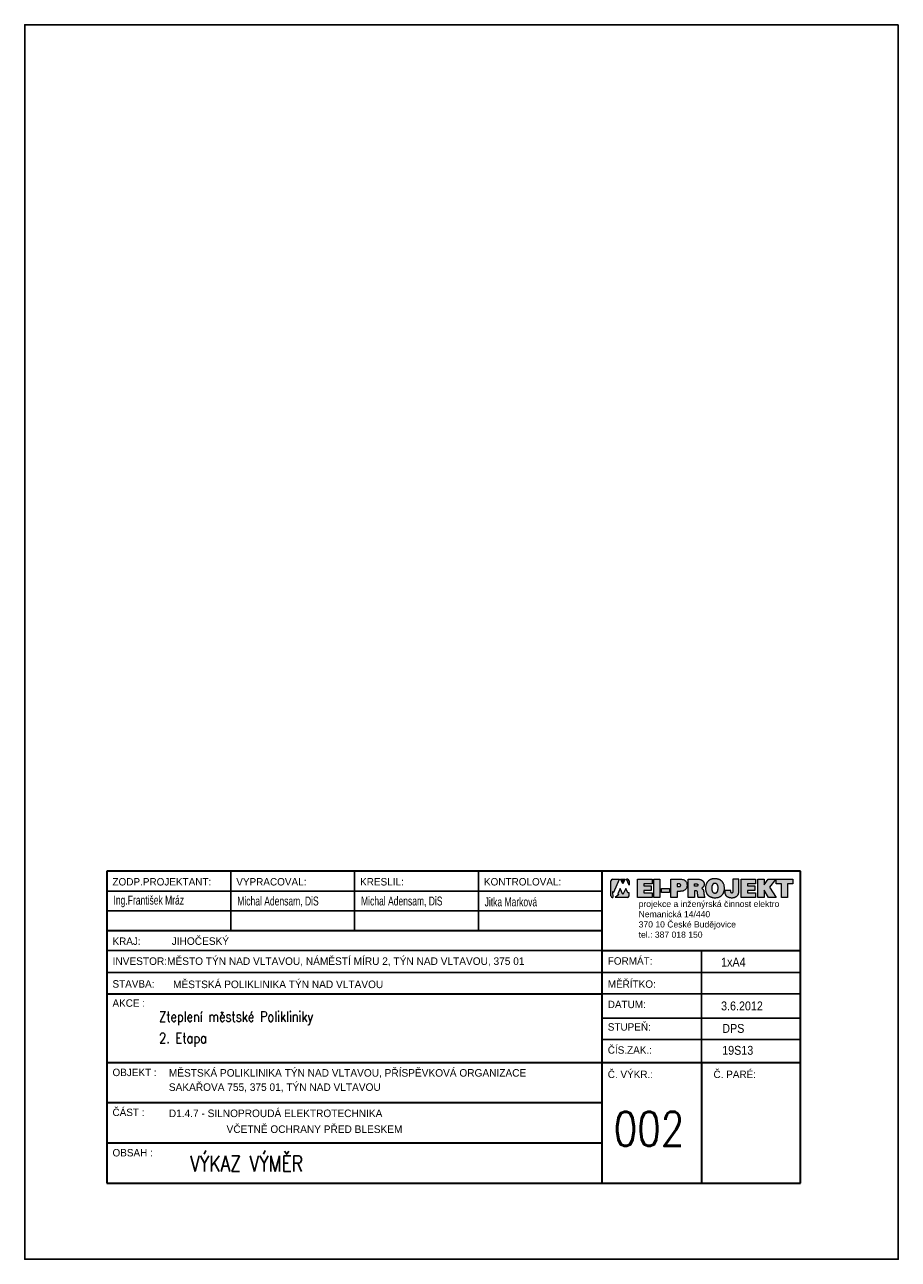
# Model space of a CAD drawing. Header units: millimetres. Extents: x 434746 to 672760, y -61647 to 206428.
# Tile 8 of 24: x 595351 to 616351, y 12652 to 42352. Entities that reach past the tile are written whole.
import ezdxf

# ---------------------------------------------------------------- set-up
doc = ezdxf.new("R2010")
doc.units = ezdxf.units.MM
doc.layers.add('.VýkrRozpiska', color=7, linetype='Continuous', lineweight=15)
doc.layers.add('1NP-Rozpiska', color=7, linetype='Continuous', lineweight=30)
doc.layers.add('1PP-Rozpiska', color=7, linetype='Continuous')
doc.layers.add('E_vedeni', color=240, linetype='Continuous')
doc.styles.add('ROMAN', font='roman.shx', dxfattribs={"width": 0.8})
doc.styles.add('ROMANS', font='romans.shx', dxfattribs={"width": 0.8, "height": 125})

# ---------------------------------------------------------------- blocks, each defined once
blk = doc.blocks.new('LOGO')
at = {"true_color": 0xc3261f}
h = blk.add_hatch(color=22, dxfattribs=at)
h.paths.add_polyline_path([(784398.7, 7230.66), (784398.15, 7230.66), (784399.56, 7227.46), (784399.56, 7229.74, 0.324073)])
h.paths.add_polyline_path([(784397.8, 7225.74), (784396.33, 7222.68), (784394.83, 7225.74), (784393.64, 7222.95), (784394.22, 7222.64), (784392.34, 7221.06), (784398.7, 7221.06, 0.29137), (784399.6, 7221.96), (784399.6, 7223.58), (784398.8, 7223.58)])
h.paths.add_polyline_path([(784394.44, 7230.66), (784390.93, 7230.66, 0.29137), (784390.03, 7229.76), (784390.03, 7221.96, 0.334501), (784391.06, 7221.06), (784390.94, 7224.14), (784391.5, 7223.91)])
blk.add_hatch(color=22, dxfattribs=at).paths.add_polyline_path([(784396.33, 7228.22), (784395.04, 7230.66), (784397.53, 7230.66)])
h = blk.add_hatch(color=0)
h.paths.add_polyline_path([(784476.21, 7230.69), (784484.79, 7230.69), (784484.79, 7228.28), (784482.06, 7228.28), (784482.06, 7221.09), (784478.86, 7221.09), (784478.86, 7228.28), (784476.21, 7228.28)])
h.paths.add_polyline_path([(784466.61, 7230.69), (784469.81, 7230.69), (784469.81, 7227.63), (784472.03, 7230.69), (784475.9, 7230.69), (784472.6, 7226.48), (784476.17, 7221.09), (784472.13, 7221.09), (784469.81, 7224.89), (784469.81, 7221.09), (784466.61, 7221.09)])
h.paths.add_polyline_path([(784457.95, 7221.09), (784457.95, 7230.69), (784465.44, 7230.69), (784465.44, 7228.28), (784461.16, 7228.28), (784461.16, 7227.15), (784465.01, 7227.15), (784465.01, 7224.68), (784461.17, 7224.68), (784461.17, 7223.6), (784465.44, 7223.6), (784465.44, 7221.09)])
h.paths.add_polyline_path([(784416.32, 7225.87), (784420.52, 7225.87), (784420.52, 7223.67), (784416.32, 7223.67)])
h.paths.add_polyline_path([(784412.42, 7230.69), (784415.59, 7230.69), (784415.59, 7221.09), (784412.42, 7221.09)])
h.paths.add_polyline_path([(784403.95, 7221.09), (784403.95, 7230.69), (784411.45, 7230.69), (784411.45, 7228.28), (784407.17, 7228.28), (784407.17, 7227.15), (784411.01, 7227.15), (784411.01, 7224.68), (784407.17, 7224.68), (784407.17, 7223.6), (784411.45, 7223.6), (784411.45, 7221.09)])
h = blk.add_hatch(color=0)
h.paths.add_polyline_path([(784421.32, 7230.69), (784421.32, 7221.09), (784424.54, 7221.09), (784424.54, 7224.28), (784425.83, 7224.28), (784426.11, 7224.3), (784426.69, 7224.33), (784427.02, 7224.35), (784427.36, 7224.46), (784427.67, 7224.54), (784428.11, 7224.75), (784428.67, 7225.01), (784429.1, 7225.43), (784429.26, 7225.7), (784429.51, 7226.14), (784429.64, 7226.71), (784429.7, 7227.1), (784429.7, 7227.39), (784429.7, 7227.81), (784429.66, 7228.11), (784429.6, 7228.42), (784429.53, 7228.78), (784429.29, 7229.29), (784429.12, 7229.5), (784428.91, 7229.73), (784428.63, 7229.97), (784428.43, 7230.12), (784428.15, 7230.29), (784427.77, 7230.44), (784427.3, 7230.55), (784426.87, 7230.63), (784426.51, 7230.67), (784425.98, 7230.69)])
h.paths.add_polyline_path([(784425.83, 7228.25), (784426.06, 7228.08), (784426.17, 7228.01), (784426.41, 7227.83), (784426.41, 7227.5), (784426.41, 7227.17), (784426.09, 7226.86), (784425.8, 7226.79), (784425.66, 7226.75), (784424.55, 7226.75), (784424.55, 7228.23), (784424.55, 7228.25)], flags=16)
h = blk.add_hatch(color=0)
h.paths.add_polyline_path([(784437.77, 7226.26), (784437.88, 7226.35), (784437.98, 7226.44), (784438.08, 7226.54), (784438.18, 7226.64), (784438.29, 7226.75), (784438.33, 7226.82), (784438.39, 7226.91), (784438.42, 7226.98), (784438.47, 7227.11), (784438.51, 7227.2), (784438.55, 7227.32), (784438.57, 7227.42), (784438.6, 7227.53), (784438.59, 7227.66), (784438.6, 7227.74), (784438.61, 7227.89), (784438.62, 7228.06), (784438.61, 7228.2), (784438.6, 7228.32), (784438.59, 7228.43), (784438.58, 7228.54), (784438.58, 7228.62), (784438.56, 7228.69), (784438.53, 7228.81), (784438.5, 7228.89), (784438.48, 7228.96), (784438.43, 7229.07), (784438.4, 7229.13), (784438.34, 7229.21), (784438.29, 7229.29), (784438.23, 7229.39), (784438.18, 7229.47), (784438.12, 7229.55), (784438.07, 7229.62), (784438.01, 7229.69), (784437.94, 7229.76), (784437.87, 7229.84), (784437.77, 7229.92), (784437.66, 7230.01), (784437.56, 7230.06), (784437.45, 7230.14), (784437.32, 7230.2), (784437.14, 7230.29), (784436.99, 7230.37), (784436.83, 7230.42), (784436.57, 7230.5), (784436.32, 7230.56), (784436.04, 7230.62), (784435.6, 7230.67), (784435.09, 7230.69), (784430.35, 7230.69), (784430.35, 7221.11), (784433.59, 7221.11), (784433.59, 7221.12), (784433.59, 7224.53), (784434.43, 7224.53), (784434.49, 7224.53), (784434.62, 7224.52), (784434.67, 7224.5), (784434.75, 7224.47), (784434.8, 7224.44), (784434.86, 7224.41), (784434.89, 7224.38), (784434.91, 7224.36), (784434.94, 7224.32), (784434.97, 7224.28), (784434.99, 7224.23), (784435.04, 7224.16), (784435.09, 7224.05), (784435.1, 7223.97), (784435.12, 7223.88), (784435.13, 7223.74), (784435.14, 7223.56), (784435.17, 7223.38), (784435.2, 7223.16), (784435.21, 7222.96), (784435.22, 7222.8), (784435.24, 7222.65), (784435.25, 7222.55), (784435.28, 7222.38), (784435.3, 7222.21), (784435.33, 7222.07), (784435.36, 7221.91), (784435.38, 7221.8), (784435.41, 7221.61), (784435.44, 7221.42), (784435.49, 7221.09), (784438.93, 7221.09), (784438.86, 7221.39), (784438.82, 7221.55), (784438.76, 7221.71), (784438.7, 7221.89), (784438.67, 7222.03), (784438.63, 7222.25), (784438.6, 7222.46), (784438.59, 7222.53), (784438.55, 7222.63), (784438.53, 7222.75), (784438.51, 7222.84), (784438.49, 7223.02), (784438.47, 7223.18), (784438.44, 7223.36), (784438.43, 7223.52), (784438.43, 7223.67), (784438.42, 7223.79), (784438.39, 7223.9), (784438.39, 7223.97), (784438.37, 7224.03), (784438.36, 7224.09), (784438.36, 7224.14), (784438.35, 7224.22), (784438.34, 7224.28), (784438.32, 7224.36), (784438.28, 7224.5), (784438.26, 7224.64), (784438.24, 7224.76), (784438.2, 7224.84), (784438.14, 7224.99), (784438.1, 7225.06), (784438.07, 7225.14), (784438.03, 7225.23), (784437.97, 7225.3), (784437.91, 7225.38), (784437.85, 7225.46), (784437.79, 7225.52), (784437.73, 7225.58), (784437.65, 7225.64), (784437.63, 7225.67), (784437.56, 7225.72), (784437.48, 7225.78), (784437.42, 7225.85), (784437.41, 7225.88), (784437.42, 7225.93), (784437.47, 7225.99), (784437.64, 7226.13)])
h.paths.add_polyline_path([(784435.35, 7227.42), (784435.32, 7227.36), (784435.28, 7227.29), (784435.21, 7227.21), (784435.17, 7227.16), (784435.08, 7227.08), (784434.96, 7227.04), (784434.86, 7227), (784434.77, 7226.98), (784434.65, 7226.98), (784433.61, 7226.98), (784433.61, 7228.22), (784434.48, 7228.22), (784434.72, 7228.2), (784434.87, 7228.17), (784435.01, 7228.13), (784435.1, 7228.09), (784435.16, 7228.03), (784435.24, 7227.96), (784435.3, 7227.87), (784435.35, 7227.75), (784435.35, 7227.67), (784435.35, 7227.6), (784435.35, 7227.51)], flags=16)
h = blk.add_hatch(color=0)
h.paths.add_polyline_path([(784442.02, 7230.5), (784442.64, 7230.78), (784443.51, 7230.86), (784444.16, 7230.95), (784444.83, 7230.86), (784445.6, 7230.76), (784446.13, 7230.58), (784446.28, 7230.54), (784446.81, 7230.36), (784447.25, 7230.05), (784447.7, 7229.76), (784448.29, 7229.08), (784448.76, 7228.25), (784448.82, 7228.06), (784449.04, 7227.57), (784449.07, 7227.05), (784449.16, 7226.51), (784449.16, 7224.94), (784449.08, 7224.64), (784449.08, 7224.63), (784449.04, 7224.48), (784448.98, 7224.27), (784448.94, 7224.14), (784448.9, 7223.97), (784448.83, 7223.76), (784448.61, 7223.15), (784448.19, 7222.61), (784447.73, 7222.07), (784446.78, 7221.46), (784445.87, 7221.13), (784444.8, 7220.97), (784443.59, 7220.98), (784442.84, 7221.13), (784442.57, 7221.18), (784442.35, 7221.27), (784442.11, 7221.36), (784441.51, 7221.58), (784440.84, 7222.09), (784440.63, 7222.3), (784440.37, 7222.57), (784439.88, 7223.24), (784439.67, 7223.83), (784439.49, 7224.2), (784439.41, 7224.76), (784439.36, 7225.12), (784439.36, 7225.76), (784439.35, 7226.36), (784439.41, 7227.13), (784439.41, 7227.15), (784439.49, 7227.56), (784439.91, 7228.63), (784440.49, 7229.49), (784441.3, 7230.16), (784441.83, 7230.42)])
h.paths.add_polyline_path([(784445.82, 7224.97), (784445.73, 7224.68), (784445.64, 7224.25), (784444.99, 7223.42), (784444.35, 7223.42), (784443.67, 7223.42), (784443.44, 7223.61), (784443.4, 7223.63), (784443.28, 7223.74), (784443.03, 7223.95), (784442.62, 7224.93), (784442.62, 7226.1), (784442.62, 7226.3), (784442.62, 7226.93), (784443.02, 7227.88), (784443.2, 7228.04), (784443.5, 7228.41), (784444.11, 7228.45), (784444.7, 7228.48), (784445.17, 7228.13), (784445.46, 7227.91), (784445.85, 7226.83)], flags=16)
blk.add_hatch(color=0).paths.add_polyline_path([(784453.53, 7224.23), (784453.53, 7224.06), (784453.5, 7223.91), (784453.47, 7223.82), (784453.45, 7223.74), (784453.42, 7223.66), (784453.38, 7223.6), (784453.35, 7223.56), (784453.31, 7223.5), (784453.25, 7223.46), (784453.19, 7223.41), (784453.12, 7223.41), (784453.01, 7223.4), (784452.92, 7223.4), (784452.87, 7223.41), (784452.82, 7223.45), (784452.77, 7223.5), (784452.7, 7223.55), (784452.66, 7223.61), (784452.63, 7223.67), (784452.61, 7223.73), (784452.59, 7223.82), (784452.58, 7223.91), (784452.58, 7224.68), (784449.41, 7224.68), (784449.39, 7224.37), (784449.4, 7224.14), (784449.4, 7223.91), (784449.41, 7223.72), (784449.44, 7223.45), (784449.47, 7223.22), (784449.52, 7223), (784449.59, 7222.85), (784449.65, 7222.71), (784449.7, 7222.58), (784449.76, 7222.47), (784449.82, 7222.33), (784449.91, 7222.21), (784450, 7222.08), (784450.11, 7221.96), (784450.22, 7221.84), (784450.33, 7221.75), (784450.45, 7221.66), (784450.58, 7221.58), (784450.77, 7221.47), (784450.92, 7221.38), (784451.16, 7221.29), (784451.4, 7221.2), (784451.62, 7221.12), (784451.82, 7221.08), (784452.05, 7221.05), (784452.3, 7221.02), (784452.39, 7221.01), (784452.62, 7220.98), (784453.34, 7220.97), (784453.65, 7221.01), (784453.9, 7221.05), (784454.13, 7221.09), (784454.4, 7221.14), (784454.62, 7221.23), (784454.78, 7221.3), (784454.97, 7221.38), (784455.13, 7221.46), (784455.26, 7221.54), (784455.41, 7221.62), (784455.51, 7221.67), (784455.66, 7221.8), (784455.75, 7221.88), (784455.83, 7221.96), (784455.92, 7222.06), (784455.98, 7222.12), (784456.05, 7222.19), (784456.12, 7222.28), (784456.21, 7222.4), (784456.26, 7222.47), (784456.35, 7222.59), (784456.39, 7222.71), (784456.45, 7222.84), (784456.49, 7222.94), (784456.52, 7223.03), (784456.55, 7223.1), (784456.57, 7223.22), (784456.59, 7223.28), (784456.63, 7223.44), (784456.66, 7223.6), (784456.67, 7223.72), (784456.68, 7223.86), (784456.68, 7230.72), (784453.53, 7230.72)])
at = {"color": 22, "true_color": 0xc3261f}
for p, q in [((784390.03, 7221.96), (784390.03, 7229.76)), ((784390.93, 7230.66), (784394.44, 7230.66)), ((784391.5, 7223.91), (784394.44, 7230.66)), ((784396.33, 7228.22), (784395.04, 7230.66)), ((784395.04, 7230.66), (784397.53, 7230.66)), ((784397.53, 7230.66), (784396.33, 7228.22)), ((784399.56, 7227.46), (784398.15, 7230.66)), ((784398.7, 7230.66), (784398.15, 7230.66)), ((784399.56, 7229.74), (784399.56, 7227.46)), ((784390.94, 7224.14), (784391.06, 7221.06)), ((784390.94, 7224.14), (784391.5, 7223.91)), ((784394.22, 7222.64), (784392.34, 7221.06)), ((784394.83, 7225.74), (784393.64, 7222.95)), ((784393.64, 7222.95), (784394.22, 7222.64)), ((784396.33, 7222.68), (784394.83, 7225.74)), ((784397.8, 7225.74), (784396.33, 7222.68)), ((784398.8, 7223.58), (784397.8, 7225.74)), ((784399.6, 7223.58), (784398.8, 7223.58)), ((784399.6, 7221.96), (784399.6, 7223.58)), ((784398.7, 7221.06), (784392.34, 7221.06))]:
    blk.add_line(p, q, dxfattribs=at)
at = {"color": 0}
for points in [[(784403.95, 7221.09), (784403.95, 7230.69), (784411.45, 7230.69), (784411.45, 7228.28), (784407.17, 7228.28), (784407.17, 7227.15), (784411.01, 7227.15), (784411.01, 7224.68), (784407.17, 7224.68), (784407.17, 7223.6), (784411.45, 7223.6), (784411.45, 7221.09), (784403.95, 7221.09)], [(784412.42, 7230.69), (784415.59, 7230.69), (784415.59, 7221.09), (784412.42, 7221.09), (784412.42, 7230.69)], [(784421.32, 7230.69), (784425.98, 7230.69), (784426.51, 7230.67), (784426.87, 7230.63), (784427.3, 7230.55), (784427.77, 7230.44), (784428.15, 7230.29), (784428.43, 7230.12), (784428.63, 7229.97), (784428.91, 7229.73), (784429.12, 7229.5), (784429.29, 7229.29), (784429.41, 7229.03), (784429.53, 7228.78), (784429.6, 7228.42), (784429.66, 7228.11), (784429.7, 7227.81), (784429.7, 7227.39), (784429.7, 7227.1), (784429.64, 7226.71), (784429.57, 7226.41), (784429.51, 7226.14), (784429.37, 7225.89), (784429.26, 7225.7), (784429.1, 7225.43), (784428.85, 7225.18), (784428.67, 7225.01), (784428.43, 7224.9), (784428.11, 7224.75), (784427.84, 7224.62), (784427.67, 7224.54), (784427.45, 7224.48), (784427.25, 7224.43), (784427.02, 7224.35), (784426.69, 7224.33), (784426.33, 7224.31), (784426.11, 7224.3), (784425.83, 7224.28), (784424.54, 7224.28), (784424.54, 7221.09), (784421.32, 7221.09), (784421.32, 7230.69)], [(784424.55, 7228.23), (784424.55, 7226.75), (784425.66, 7226.75), (784425.8, 7226.79), (784425.97, 7226.83), (784426.08, 7226.89), (784426.2, 7226.97), (784426.29, 7227.05), (784426.33, 7227.15), (784426.36, 7227.2), (784426.38, 7227.28), (784426.39, 7227.34), (784426.41, 7227.42), (784426.41, 7227.5), (784426.41, 7227.56), (784426.39, 7227.66), (784426.37, 7227.76), (784426.32, 7227.84), (784426.27, 7227.93), (784426.17, 7228.01), (784426.06, 7228.08), (784425.98, 7228.14), (784425.88, 7228.19), (784425.77, 7228.21), (784425.67, 7228.24), (784425.56, 7228.25), (784424.55, 7228.25), (784424.55, 7228.23)], [(784430.35, 7230.69), (784435.09, 7230.69), (784435.6, 7230.67), (784436.04, 7230.62), (784436.32, 7230.56), (784436.57, 7230.5), (784436.83, 7230.42), (784436.99, 7230.37), (784437.14, 7230.29), (784437.32, 7230.2), (784437.45, 7230.14), (784437.56, 7230.06), (784437.66, 7230.01), (784437.77, 7229.92), (784437.87, 7229.84), (784437.94, 7229.76), (784438.01, 7229.69), (784438.07, 7229.62), (784438.12, 7229.55), (784438.18, 7229.47), (784438.23, 7229.39), (784438.29, 7229.29), (784438.34, 7229.21), (784438.4, 7229.13), (784438.43, 7229.07), (784438.48, 7228.96), (784438.5, 7228.89), (784438.53, 7228.81), (784438.56, 7228.69), (784438.58, 7228.62), (784438.58, 7228.54), (784438.59, 7228.43), (784438.6, 7228.32), (784438.61, 7228.2), (784438.62, 7228.06), (784438.61, 7227.89), (784438.6, 7227.74), (784438.59, 7227.66), (784438.6, 7227.53), (784438.57, 7227.42), (784438.55, 7227.32), (784438.51, 7227.2), (784438.47, 7227.11), (784438.42, 7226.98), (784438.39, 7226.91), (784438.33, 7226.82), (784438.29, 7226.75), (784438.18, 7226.64), (784438.08, 7226.54), (784437.98, 7226.44), (784437.88, 7226.35), (784437.77, 7226.26), (784437.64, 7226.13), (784437.47, 7225.99), (784437.42, 7225.93), (784437.41, 7225.88), (784437.42, 7225.85), (784437.48, 7225.78), (784437.56, 7225.72), (784437.63, 7225.67), (784437.65, 7225.64), (784437.73, 7225.58), (784437.79, 7225.52), (784437.85, 7225.46), (784437.91, 7225.38), (784437.97, 7225.3), (784438.03, 7225.23), (784438.07, 7225.14), (784438.1, 7225.06), (784438.14, 7224.99), (784438.2, 7224.84), (784438.24, 7224.76), (784438.26, 7224.64), (784438.28, 7224.5), (784438.32, 7224.36), (784438.34, 7224.28), (784438.35, 7224.22), (784438.36, 7224.14), (784438.36, 7224.09), (784438.37, 7224.03), (784438.39, 7223.97), (784438.39, 7223.9), (784438.42, 7223.79), (784438.43, 7223.67), (784438.43, 7223.52), (784438.44, 7223.36), (784438.47, 7223.18), (784438.49, 7223.02), (784438.51, 7222.84), (784438.53, 7222.75), (784438.55, 7222.63), (784438.59, 7222.53), (784438.6, 7222.46), (784438.63, 7222.25), (784438.67, 7222.03), (784438.7, 7221.89), (784438.76, 7221.71), (784438.82, 7221.55), (784438.86, 7221.39), (784438.93, 7221.09), (784435.49, 7221.09), (784435.44, 7221.42), (784435.41, 7221.61), (784435.38, 7221.8), (784435.36, 7221.91), (784435.33, 7222.07), (784435.3, 7222.21), (784435.28, 7222.38), (784435.25, 7222.55), (784435.24, 7222.65), (784435.22, 7222.8), (784435.21, 7222.96), (784435.2, 7223.16), (784435.17, 7223.38), (784435.14, 7223.56), (784435.13, 7223.74), (784435.12, 7223.88), (784435.1, 7223.97), (784435.09, 7224.05), (784435.04, 7224.16), (784434.99, 7224.23), (784434.97, 7224.28), (784434.94, 7224.32), (784434.91, 7224.36), (784434.89, 7224.38), (784434.86, 7224.41), (784434.8, 7224.44), (784434.75, 7224.47), (784434.67, 7224.5), (784434.62, 7224.52), (784434.49, 7224.53), (784434.43, 7224.53), (784433.59, 7224.53), (784433.59, 7221.12), (784433.59, 7221.11), (784430.35, 7221.11), (784430.35, 7230.69)], [(784433.61, 7228.22), (784434.48, 7228.22), (784434.72, 7228.2), (784434.87, 7228.17), (784435.01, 7228.13), (784435.1, 7228.09), (784435.16, 7228.03), (784435.24, 7227.96), (784435.3, 7227.87), (784435.35, 7227.75), (784435.35, 7227.67), (784435.35, 7227.6), (784435.35, 7227.51), (784435.35, 7227.42), (784435.32, 7227.36), (784435.28, 7227.29), (784435.21, 7227.21), (784435.17, 7227.16), (784435.08, 7227.08), (784434.96, 7227.04), (784434.86, 7227), (784434.77, 7226.98), (784434.65, 7226.98), (784433.61, 7226.98), (784433.61, 7228.22)], [(784443.83, 7230.9), (784443.51, 7230.86), (784443.14, 7230.83), (784442.86, 7230.75), (784442.55, 7230.69), (784442.29, 7230.62), (784442.02, 7230.5), (784441.83, 7230.42), (784441.62, 7230.31), (784441.42, 7230.21), (784441.23, 7230.08), (784441.09, 7229.97), (784440.92, 7229.85), (784440.82, 7229.77), (784440.76, 7229.7), (784440.64, 7229.6), (784440.57, 7229.51), (784440.39, 7229.33), (784440.3, 7229.18), (784440.2, 7229.06), (784440.12, 7228.94), (784440.04, 7228.79), (784439.98, 7228.67), (784439.92, 7228.57), (784439.83, 7228.41), (784439.76, 7228.24), (784439.68, 7228.05), (784439.62, 7227.88), (784439.56, 7227.75), (784439.51, 7227.53), (784439.45, 7227.34), (784439.41, 7227.12), (784439.39, 7226.86), (784439.39, 7226.64), (784439.37, 7226.41), (784439.36, 7226.19), (784439.35, 7225.99), (784439.36, 7225.76), (784439.36, 7225.56), (784439.36, 7225.32), (784439.37, 7225.01), (784439.41, 7224.76), (784439.45, 7224.5), (784439.5, 7224.34), (784439.55, 7224.15), (784439.59, 7223.99), (784439.67, 7223.83), (784439.76, 7223.57), (784439.82, 7223.43), (784439.88, 7223.3), (784439.96, 7223.16), (784440.03, 7223.03), (784440.14, 7222.88), (784440.26, 7222.73), (784440.39, 7222.55), (784440.51, 7222.43), (784440.63, 7222.31), (784440.78, 7222.15), (784440.92, 7222.03), (784441.06, 7221.92), (784441.24, 7221.78), (784441.39, 7221.7), (784441.62, 7221.58), (784441.76, 7221.5), (784441.93, 7221.43), (784442.11, 7221.36), (784442.35, 7221.27), (784442.57, 7221.18), (784442.84, 7221.13), (784443.21, 7221.06), (784443.69, 7221), (784443.86, 7220.98), (784444.67, 7220.97), (784445.23, 7221.03), (784445.56, 7221.08), (784445.84, 7221.14), (784446.18, 7221.24), (784446.44, 7221.34), (784446.66, 7221.43), (784446.91, 7221.55), (784447.09, 7221.66), (784447.4, 7221.86), (784447.53, 7221.98), (784447.72, 7222.11), (784447.89, 7222.28), (784448.04, 7222.44), (784448.19, 7222.61), (784448.29, 7222.75), (784448.41, 7222.92), (784448.47, 7223.03), (784448.55, 7223.15), (784448.63, 7223.31), (784448.7, 7223.47), (784448.78, 7223.62), (784448.83, 7223.76), (784448.9, 7223.97), (784448.94, 7224.14), (784448.98, 7224.27), (784449.04, 7224.48), (784449.08, 7224.63), (784449.09, 7224.76), (784449.14, 7224.99), (784449.15, 7225.15), (784449.16, 7225.38), (784449.16, 7226.51), (784449.11, 7226.8), (784449.07, 7227.02), (784449.06, 7227.21), (784449, 7227.4), (784448.96, 7227.63), (784448.9, 7227.8), (784448.87, 7227.95), (784448.77, 7228.18), (784448.67, 7228.41), (784448.59, 7228.55), (784448.48, 7228.74), (784448.39, 7228.91), (784448.26, 7229.1), (784448.14, 7229.25), (784448.04, 7229.37), (784447.95, 7229.47), (784447.83, 7229.6), (784447.72, 7229.69), (784447.63, 7229.77), (784447.52, 7229.86), (784447.38, 7229.97), (784447.25, 7230.05), (784447.17, 7230.11), (784447.03, 7230.18), (784446.91, 7230.27), (784446.79, 7230.34), (784446.66, 7230.39), (784446.54, 7230.45), (784446.43, 7230.49), (784446.28, 7230.54), (784446.13, 7230.58), (784445.97, 7230.64), (784445.79, 7230.7), (784445.64, 7230.73), (784445.48, 7230.76), (784445.32, 7230.8), (784445.1, 7230.83), (784444.83, 7230.86), (784444.57, 7230.9), (784444.31, 7230.9), (784444.13, 7230.91), (784443.83, 7230.9)], [(784444.11, 7228.45), (784443.98, 7228.44), (784443.84, 7228.41), (784443.69, 7228.38), (784443.57, 7228.33), (784443.45, 7228.26), (784443.35, 7228.18), (784443.25, 7228.1), (784443.18, 7228.01), (784443.1, 7227.93), (784443.05, 7227.85), (784442.98, 7227.75), (784442.95, 7227.67), (784442.89, 7227.57), (784442.85, 7227.48), (784442.8, 7227.36), (784442.77, 7227.26), (784442.74, 7227.11), (784442.69, 7226.92), (784442.67, 7226.74), (784442.65, 7226.58), (784442.62, 7226.46), (784442.62, 7226.3), (784442.62, 7226.1), (784442.62, 7225.31), (784442.66, 7225.07), (784442.69, 7224.86), (784442.74, 7224.7), (784442.78, 7224.55), (784442.84, 7224.41), (784442.9, 7224.27), (784442.95, 7224.14), (784443.02, 7224.04), (784443.09, 7223.92), (784443.19, 7223.82), (784443.28, 7223.74), (784443.4, 7223.63), (784443.53, 7223.56), (784443.66, 7223.51), (784443.8, 7223.44), (784443.98, 7223.42), (784444.35, 7223.42), (784444.51, 7223.42), (784444.65, 7223.45), (784444.81, 7223.49), (784444.94, 7223.55), (784445.05, 7223.61), (784445.17, 7223.7), (784445.28, 7223.79), (784445.35, 7223.88), (784445.44, 7223.99), (784445.47, 7224.04), (784445.51, 7224.11), (784445.56, 7224.19), (784445.6, 7224.28), (784445.64, 7224.38), (784445.69, 7224.54), (784445.73, 7224.68), (784445.77, 7224.84), (784445.79, 7224.96), (784445.81, 7225.09), (784445.82, 7225.22), (784445.83, 7225.3), (784445.85, 7226.46), (784445.83, 7226.74), (784445.79, 7226.94), (784445.74, 7227.1), (784445.69, 7227.28), (784445.63, 7227.44), (784445.59, 7227.56), (784445.51, 7227.69), (784445.39, 7227.9), (784445.31, 7228), (784445.24, 7228.07), (784445.17, 7228.13), (784445.08, 7228.2), (784444.94, 7228.27), (784444.85, 7228.31), (784444.77, 7228.36), (784444.67, 7228.41), (784444.56, 7228.44), (784444.43, 7228.45), (784444.3, 7228.46), (784444.11, 7228.45)], [(784452.57, 7224.68), (784449.41, 7224.68), (784449.39, 7224.37), (784449.4, 7224.14), (784449.4, 7223.91), (784449.41, 7223.72), (784449.44, 7223.45), (784449.47, 7223.22), (784449.52, 7223), (784449.59, 7222.85), (784449.65, 7222.71), (784449.7, 7222.58), (784449.76, 7222.47), (784449.82, 7222.33), (784449.91, 7222.21), (784450, 7222.08), (784450.11, 7221.96), (784450.22, 7221.84), (784450.33, 7221.75), (784450.45, 7221.66), (784450.58, 7221.58), (784450.77, 7221.47), (784450.92, 7221.38), (784451.16, 7221.29), (784451.4, 7221.2), (784451.62, 7221.12), (784451.82, 7221.08), (784452.05, 7221.05), (784452.3, 7221.02), (784452.39, 7221.01), (784452.62, 7220.98), (784453.34, 7220.97), (784453.65, 7221.01), (784453.9, 7221.05), (784454.13, 7221.09), (784454.4, 7221.14), (784454.62, 7221.23), (784454.78, 7221.3), (784454.97, 7221.38), (784455.13, 7221.46), (784455.26, 7221.54), (784455.41, 7221.62), (784455.51, 7221.67), (784455.66, 7221.8), (784455.75, 7221.88), (784455.83, 7221.96), (784455.92, 7222.06), (784455.98, 7222.12), (784456.05, 7222.19), (784456.12, 7222.28), (784456.21, 7222.4), (784456.26, 7222.47), (784456.35, 7222.59), (784456.39, 7222.71), (784456.45, 7222.84), (784456.49, 7222.94), (784456.52, 7223.03), (784456.55, 7223.1), (784456.57, 7223.22), (784456.59, 7223.28), (784456.63, 7223.44), (784456.66, 7223.6), (784456.67, 7223.72), (784456.68, 7223.86), (784456.68, 7230.72), (784453.53, 7230.72), (784453.53, 7224.23), (784453.53, 7224.06), (784453.5, 7223.91), (784453.47, 7223.82), (784453.45, 7223.74), (784453.42, 7223.66), (784453.38, 7223.6), (784453.35, 7223.56), (784453.31, 7223.5), (784453.25, 7223.46), (784453.19, 7223.41), (784453.12, 7223.41), (784453.01, 7223.4), (784452.92, 7223.4), (784452.87, 7223.41), (784452.82, 7223.45), (784452.77, 7223.5), (784452.7, 7223.55), (784452.66, 7223.61), (784452.63, 7223.67), (784452.61, 7223.73), (784452.59, 7223.82), (784452.58, 7223.91), (784452.58, 7224.68), (784452.57, 7224.68)], [(784457.95, 7221.09), (784457.95, 7230.69), (784465.44, 7230.69), (784465.44, 7228.28), (784461.16, 7228.28), (784461.16, 7227.15), (784465.01, 7227.15), (784465.01, 7224.68), (784461.17, 7224.68), (784461.17, 7223.6), (784465.44, 7223.6), (784465.44, 7221.09), (784457.95, 7221.09)], [(784466.61, 7230.69), (784469.81, 7230.69), (784469.81, 7227.63), (784472.03, 7230.69), (784475.9, 7230.69), (784472.6, 7226.48), (784476.17, 7221.09), (784472.13, 7221.09), (784469.81, 7224.89), (784469.81, 7221.09), (784466.61, 7221.09), (784466.61, 7230.69)], [(784476.21, 7230.69), (784484.79, 7230.69), (784484.79, 7228.28), (784482.06, 7228.28), (784482.06, 7221.09), (784478.86, 7221.09), (784478.86, 7228.28), (784476.21, 7228.28), (784476.21, 7230.69)]]:
    blk.add_lwpolyline(points, dxfattribs=at)
blk.add_lwpolyline([(784416.32, 7225.87), (784420.52, 7225.87), (784420.52, 7223.67), (784416.32, 7223.67)], close=True, dxfattribs=at)
at = {"color": 22, "true_color": 0xc3261f}
for centre, radius, start, end in [((784391.19, 7229.5), 1.19, 102.52259, 167.50077), ((784398.5, 7229.6), 1.07, 7.49835, 79.32287), ((784391.14, 7222.19), 1.14, 191.75791, 265.73853), ((784398.44, 7222.21), 1.19, 282.52259, 347.50077)]:
    blk.add_arc(centre, radius, start, end, dxfattribs=at)
at = {"color": 0, "insert": (784404.49, 7219.34), "char_height": 4, "width": 105.7388, "attachment_point": 1}
blk.add_mtext('{\\fArial|b0|i0|c238|p34;\\H0.8x;projekce a inženýrská činnost elektro\\PNemanická 14/440\\P370 10 České Budějovice\\Ptel.: 387 018 150}', dxfattribs=at)
blk = doc.blocks.new('A$C7BFD1CB8')
at = {"color": 0, "lineweight": 40}
blk.add_blockref('LOGO', (-784390.03, -7197.24), dxfattribs=at)
blk = doc.blocks.new('A$C2B8C33D0')
at = {"layer": '.VýkrRozpiska', "xscale": 38.71999979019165, "yscale": 38.72001171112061, "zscale": 38.72000000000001}
blk.add_blockref('A$C7BFD1CB8', (0, 3), dxfattribs=at)
blk = doc.blocks.new('A$C1DF174FE')
at = {"layer": 'E_vedeni', "ltscale": 10, "xscale": 0.009999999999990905, "yscale": 0.01000000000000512, "zscale": 0.01}
blk.add_blockref('A$C2B8C33D0', (0, -0.03), dxfattribs=at)
blk = doc.blocks.new('A$C4B206E37')
at = {"layer": 'E_vedeni', "ltscale": 10}
blk.add_blockref('A$C1DF174FE', (0, 0), dxfattribs=at)

msp = doc.modelspace()

# ---------------------------------------------------------------- linework, layer by layer
msp.add_lwpolyline([(616351, 42352), (595351, 42352), (595351, 12652), (616351, 12652)], close=True)
at = {"layer": '1NP-Rozpiska', "linetype": 'Continuous', "lineweight": 30, "ltscale": 10}
for p, q in [((597328, 21986), (597328, 14483)), ((613999, 21986), (597328, 21986)), ((609236, 14483), (609236, 21986)), ((613999, 14483), (613999, 21986)), ((597328, 20558), (609236, 20558)), ((597328, 19037), (609236, 19037)), ((609236, 17385), (613999, 17385)), ((611617, 17385), (611617, 14483)), ((597328, 14483), (613999, 14483))]:
    msp.add_line(p, q, dxfattribs=at)
at = {"layer": '1NP-Rozpiska', "color": 7, "linetype": 'Continuous', "lineweight": -3, "ltscale": 10}
for p, q in [((600306, 21986), (600306, 20558)), ((603282, 21986), (603282, 20548)), ((606259, 21986), (606259, 20558)), ((597328, 21510), (609236, 21510)), ((597328, 21034), (609236, 21034)), ((597328, 20081), (609236, 20081)), ((611617, 20081), (611617, 17385)), ((597328, 19552), (609236, 19552)), ((609236, 19552), (613999, 19552)), ((609236, 19037), (613999, 19037)), ((609236, 18455), (613999, 18455)), ((609236, 17939), (613999, 17939))]:
    msp.add_line(p, q, dxfattribs=at)
at = {"layer": '1PP-Rozpiska', "linetype": 'Continuous', "lineweight": 30, "ltscale": 10}
for p, q in [((609236, 20081), (613999, 20081)), ((597328, 17385), (609236, 17385)), ((597328, 16424), (609236, 16424)), ((597328, 15452), (609236, 15452))]:
    msp.add_line(p, q, dxfattribs=at)

# ---------------------------------------------------------------- block references
at = {"layer": 'E_vedeni', "ltscale": 10, "xscale": 119.1801599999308, "yscale": 119.1801599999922, "zscale": 119.18016}
msp.add_blockref('A$C4B206E37', (609442, 20255), dxfattribs=at)

# ---------------------------------------------------------------- texts
at = {"layer": '1NP-Rozpiska', "color": 7, "linetype": 'Continuous', "lineweight": -3, "ltscale": 10, "style": 'ROMAN'}
for s, height, p in [('ZODP.PROJEKTANT:', 178.6, (597461, 21645)), ('ZODP.PROJEKTANT:', 178.6, (597461, 21645)), ('VYPRACOVAL:', 178.6, (600437, 21645)), ('KRESLIL:', 178.6, (603414, 21645)), ('KONTROLOVAL:', 178.6, (606391, 21645)), ('KRAJ:', 178.6, (597461, 20216)), ('JIHOČESKÝ', 181.8, (598885, 20216)), ('INVESTOR:MĚSTO TÝN NAD VLTAVOU, NÁMĚSTÍ MÍRU 2, TÝN NAD VLTAVOU, 375 01', 181.79, (597463, 19734)), ('FORMÁT:', 178.6, (609367, 19740)), ('STAVBA:', 178.6, (597461, 19188)), ('MĚSTSKÁ POLIKLINIKA TÝN NAD VLTAVOU', 181.79, (598917, 19176)), ('MĚŘÍTKO:', 178.6, (609367, 19184)), ('AKCE :', 178.6, (597461, 18727)), ('DATUM:', 178.6, (609367, 18695)), ('STUPEŇ:', 178.6, (609367, 18153)), ('ČÍS.ZAK.:', 178.6, (609367, 17598)), ('OBJEKT :', 178.6, (597461, 17059)), ('MĚSTSKÁ POLIKLINIKA TÝN NAD VLTAVOU, PŘÍSPĚVKOVÁ ORGANIZACE', 181.79, (598816, 17046)), ('Č. VÝKR.:', 178.6, (609367, 17012)), ('Č. PARÉ:', 178.6, (611909, 17012)), ('SAKAŘOVA 755, 375 01, TÝN NAD VLTAVOU', 181.79, (598816, 16703)), ('ČÁST :', 178.6, (597461, 16098)), ('D1.4.7 - SILNOPROUDÁ ELEKTROTECHNIKA', 181.79, (598816, 16073)), ('VČETNĚ OCHRANY PŘED BLESKEM', 181.79, (600203, 15692)), ('OBSAH :', 178.6, (597461, 15127))]:
    msp.add_text(s, height=height, dxfattribs=at).set_placement(p)
at = {"layer": '1NP-Rozpiska', "color": 7, "linetype": 'Continuous', "lineweight": -3, "ltscale": 10}
for s, height, style, width, p in [('Ing.František Mráz', 214.33, 'ROMAN', 0.714286, (597486, 21185)), ('Michal Adensam, DiS', 214.33, 'ROMAN', 0.714286, (600461, 21164)), ('Michal Adensam, DiS', 214.33, 'ROMAN', 0.714286, (603437, 21164)), ('Jitka Marková', 214.33, 'ROMAN', 0.714286, (606407, 21142)), ('1xA4', 214.3, 'ROMAN', 0.9, (612092, 19695)), ('3.6.2012', 214.3, 'ROMAN', 0.9, (612091, 18640)), ('Zteplení městské Polikliniky', 250, 'ROMANS', 0.8, (598582, 18366)), ('DPS', 214.3, 'ROMAN', 0.9, (612120, 18099)), ('2. Etapa', 250, 'ROMANS', 0.8, (598582, 17848)), ('19S13', 214.3, 'ROMAN', 0.9, (612118, 17572))]:
    msp.add_text(s, height=height, dxfattribs=dict(at, style=style, width=width)).set_placement(p)
at = {"layer": '1NP-Rozpiska', "linetype": 'Continuous', "lineweight": -3, "ltscale": 10, "style": 'ROMANS', "width": 0.8}
for s, height, p in [('002', 825, (609511, 15378)), ('VÝKAZ VÝMĚR', 375, (599329, 14768))]:
    msp.add_text(s, height=height, dxfattribs=at).set_placement(p)

doc.saveas('drawing.dxf')
